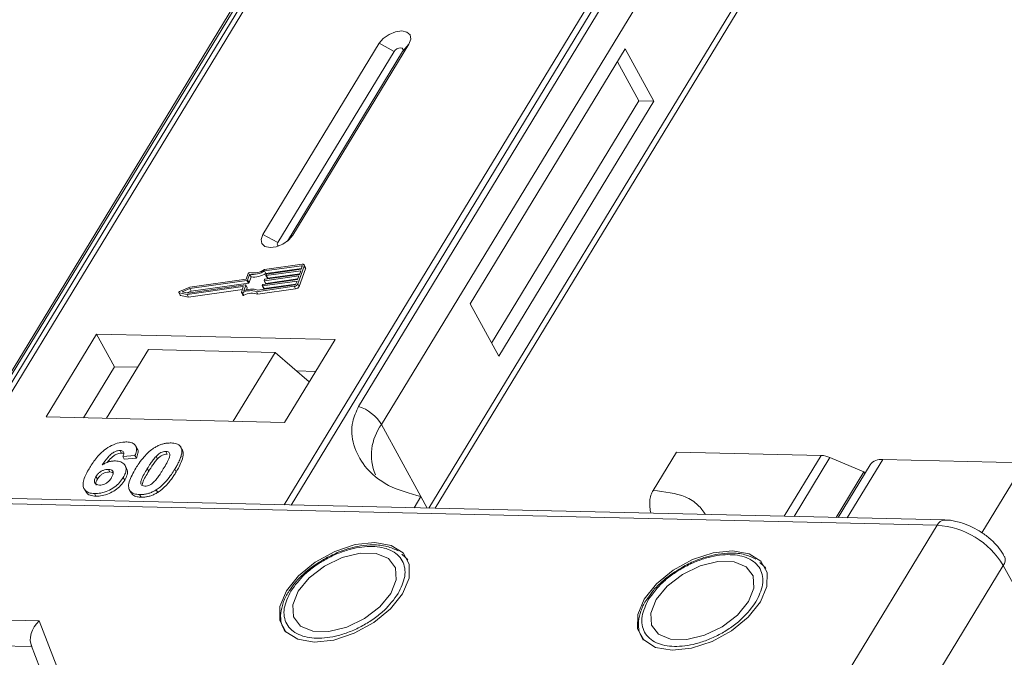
# Model space of a CAD drawing. Header units: millimetres. Extents: x -855 to 619, y 109 to 1142.
# Tile 71 of 74: x 415 to 462, y 915 to 945. Entities that reach past the tile are written whole.
import ezdxf

# ---------------------------------------------------------------- set-up
doc = ezdxf.new("R2010")
doc.units = ezdxf.units.MM

msp = doc.modelspace()

# ---------------------------------------------------------------- linework, layer by layer
at = {"color": 7, "linetype": 'Continuous', "lineweight": 15}
for p, q in [((433.084, 958.078), (411.295, 922.268)), ((411.564, 922.262), (433.37, 958.099)), ((449.587, 957.727), (427.78, 921.89)), ((428.113, 921.882), (449.903, 957.692)), ((413.961, 927.033), (429.273, 952.198)), ((429.059, 952.012), (413.746, 926.846)), ((446.678, 951.799), (431.365, 926.633)), ((432.472, 925.756), (447.785, 950.922)), ((450.027, 946.824), (434.757, 921.73)), ((435.055, 921.723), (450.061, 946.383)), ((432.356, 944.119), (426.754, 934.912)), ((428.191, 934.879), (433.793, 944.086)), ((432.356, 944.119), (433.077, 943.729)), ((433.793, 944.086), (433.486, 943.719)), ((433.077, 943.729), (427.475, 934.522)), ((427.934, 934.595), (433.486, 943.719)), ((444.209, 943.847), (436.739, 931.571)), ((445.588, 941.325), (444.209, 943.847)), ((444.87, 941.342), (443.835, 943.233)), ((437.774, 929.679), (444.87, 941.342)), ((438.118, 929.049), (445.588, 941.325)), ((445.588, 941.325), (444.87, 941.342)), ((427.475, 934.522), (426.754, 934.912)), ((428.191, 934.879), (428.002, 934.653)), ((428.647, 933.478), (426.831, 933.221)), ((428.622, 933.408), (426.834, 933.154)), ((426.903, 933.028), (426.834, 933.154)), ((426.903, 933.028), (428.616, 933.271)), ((428.578, 933.166), (426.918, 932.93)), ((426.943, 933.001), (428.604, 933.237)), ((428.441, 932.54), (428.746, 933.392)), ((428.509, 932.414), (428.815, 933.265)), ((428.515, 932.988), (428.578, 933.166)), ((428.604, 933.237), (428.655, 933.379)), ((428.648, 933.36), (428.622, 933.408)), ((428.814, 933.32), (428.745, 933.446)), ((428.746, 933.392), (428.815, 933.265)), ((425.989, 932.697), (423.23, 932.305)), ((425.946, 932.758), (423.237, 932.374)), ((426.045, 933.033), (425.946, 932.758)), ((426.058, 932.571), (425.989, 932.697)), ((426.117, 932.992), (426.019, 932.718)), ((426.088, 932.592), (426.019, 932.718)), ((426.088, 932.592), (426.186, 932.866)), ((426.186, 932.866), (426.117, 932.992)), ((428.4, 932.669), (426.74, 932.434)), ((426.765, 932.504), (428.425, 932.74)), ((426.812, 932.696), (426.825, 932.732)), ((426.812, 932.687), (426.881, 932.561)), ((428.489, 932.918), (426.829, 932.682)), ((426.898, 932.556), (426.829, 932.682)), ((426.854, 932.753), (428.515, 932.988)), ((426.898, 932.556), (428.438, 932.774)), ((426.901, 932.945), (426.914, 932.98)), ((426.902, 932.935), (426.971, 932.809)), ((426.987, 932.804), (426.918, 932.93)), ((426.987, 932.804), (428.527, 933.023)), ((428.349, 932.527), (428.4, 932.669)), ((428.425, 932.74), (428.489, 932.918)), ((423.237, 932.374), (422.745, 932.167)), ((423.23, 932.305), (422.868, 932.153)), ((423.109, 932.019), (425.796, 932.4)), ((423.113, 932.101), (423.299, 932.179)), ((423.153, 932.093), (425.913, 932.484)), ((423.178, 931.893), (425.767, 932.261)), ((423.299, 932.179), (423.23, 932.305)), ((423.299, 932.179), (426.058, 932.571)), ((425.812, 932.386), (425.72, 932.129)), ((425.809, 932.376), (425.796, 932.4)), ((425.929, 932.47), (425.831, 932.196)), ((425.998, 932.353), (425.929, 932.479)), ((425.998, 932.344), (425.929, 932.47)), ((425.961, 932.239), (425.998, 932.344)), ((426.448, 932.157), (428.265, 932.415)), ((426.502, 932.232), (428.29, 932.485)), ((426.517, 932.031), (428.334, 932.288)), ((426.723, 932.448), (426.736, 932.483)), ((426.723, 932.439), (426.792, 932.313)), ((426.809, 932.307), (426.74, 932.434)), ((426.809, 932.307), (428.348, 932.526)), ((428.265, 932.415), (428.334, 932.288)), ((428.509, 932.414), (428.441, 932.54)), ((422.706, 932.112), (422.775, 931.986)), ((422.721, 932.101), (423.109, 932.019)), ((422.79, 931.975), (422.721, 932.101)), ((422.79, 931.975), (423.178, 931.893)), ((422.868, 932.153), (423.153, 932.093)), ((423.178, 931.893), (423.109, 932.019)), ((425.721, 932.111), (425.79, 931.985)), ((425.843, 931.981), (425.774, 932.107)), ((426.517, 932.031), (426.448, 932.157)), ((436.739, 931.571), (438.118, 929.049)), ((418.738, 930.117), (416.31, 926.127)), ((430.231, 929.853), (418.738, 930.117)), ((418.738, 930.117), (419.6, 928.541)), ((427.803, 925.863), (430.231, 929.853)), ((419.22, 926.06), (421.236, 929.375)), ((427.342, 929.235), (421.236, 929.375)), ((427.342, 929.235), (425.325, 925.92)), ((428.986, 927.808), (427.342, 929.235)), ((419.6, 928.541), (418.107, 926.086)), ((420.713, 928.515), (419.6, 928.541)), ((429.297, 928.318), (428.374, 928.34)), ((416.31, 926.127), (427.803, 925.863)), ((432.472, 925.756), (434.369, 922.29)), ((420.697, 924.598), (420.628, 924.724)), ((422.759, 924.721), (422.753, 924.732)), ((422.831, 924.601), (422.9, 924.475)), ((419.875, 924.51), (419.944, 924.384)), ((420.593, 924.259), (420.009, 924.22)), ((420.009, 924.22), (420.078, 924.094)), ((420.078, 924.094), (420.662, 924.133)), ((420.593, 924.259), (420.662, 924.133)), ((421.676, 924.1), (421.607, 924.226)), ((422.079, 924.46), (422.148, 924.334)), ((445.555, 922.588), (446.675, 924.429)), ((446.675, 924.429), (453.659, 924.269)), ((453.659, 924.269), (451.875, 921.337)), ((454.078, 924.171), (452.347, 921.326)), ((454.078, 924.171), (455.709, 923.475)), ((420.188, 923.652), (420.119, 923.778)), ((421.184, 923.633), (421.253, 923.507)), ((456.01, 923.817), (454.465, 921.278)), ((456.621, 924.076), (454.911, 921.267)), ((456.621, 924.076), (463.445, 923.92)), ((463.445, 923.92), (461.392, 920.546)), ((418.711, 923.253), (418.78, 923.127)), ((419.31, 923.598), (419.379, 923.472)), ((420.031, 923.212), (420.1, 923.086)), ((422.51, 923.603), (422.579, 923.477)), ((454.373, 921.28), (455.709, 923.475)), ((455.753, 923.394), (455.709, 923.475)), ((393.874, 922.41), (459.24, 920.91)), ((459.605, 921.16), (394.239, 922.659)), ((418.146, 922.662), (418.215, 922.536)), ((418.64, 922.432), (418.709, 922.306)), ((420.334, 922.596), (420.402, 922.47)), ((420.815, 922.382), (420.884, 922.256)), ((421.621, 922.616), (421.69, 922.49)), ((434.369, 922.29), (434.038, 921.746)), ((434.369, 922.29), (434.674, 921.732)), ((459.24, 920.91), (454.571, 913.238)), ((433.647, 919.336), (433.451, 919.511)), ((433.677, 919.317), (433.745, 919.226)), ((450.886, 918.941), (450.69, 919.115)), ((450.916, 918.921), (450.985, 918.83)), ((457.761, 911.297), (462.429, 918.97)), ((462.429, 918.97), (483.467, 880.516)), ((428.151, 917.922), (428.044, 917.77)), ((445.39, 917.526), (445.283, 917.374)), ((415.983, 916.301), (405.283, 916.547)), ((416.831, 914.104), (415.983, 916.301)), ((404.451, 915.321), (415.619, 915.065)), ((415.591, 915.136), (416.355, 913.157))]:
    msp.add_line(p, q, dxfattribs=at)
at = {"color": 7, "linetype": 'Continuous', "lineweight": 15, "flags": 128}
for points in [[(433.793, 944.086), (433.881, 944.322), (433.847, 944.525), (433.695, 944.663), (433.448, 944.716), (433.145, 944.676), (432.831, 944.548), (432.554, 944.352), (432.356, 944.119)], [(433.486, 943.719), (433.512, 943.787), (433.502, 943.844), (433.458, 943.884), (433.388, 943.899), (433.302, 943.887), (433.212, 943.851), (433.133, 943.795), (433.077, 943.729)], [(426.754, 934.912), (426.666, 934.676), (426.7, 934.473), (426.853, 934.335), (427.099, 934.282), (427.402, 934.322), (427.716, 934.45), (427.993, 934.645), (428.191, 934.879)], [(427.475, 934.522), (427.45, 934.455), (427.459, 934.397), (427.503, 934.357), (427.507, 934.355)], [(428.655, 933.379), (428.656, 933.385), (428.656, 933.392), (428.654, 933.397), (428.65, 933.402), (428.645, 933.405), (428.638, 933.407), (428.63, 933.408), (428.622, 933.408)], [(428.647, 933.478), (428.673, 933.48), (428.697, 933.478), (428.717, 933.471), (428.733, 933.461), (428.744, 933.447), (428.75, 933.431), (428.751, 933.412), (428.746, 933.392)], [(426.829, 932.682), (426.824, 932.681), (426.82, 932.682), (426.817, 932.683), (426.814, 932.685), (426.813, 932.687), (426.812, 932.69), (426.811, 932.693), (426.812, 932.696)], [(426.918, 932.93), (426.914, 932.93), (426.91, 932.93), (426.906, 932.931), (426.904, 932.933), (426.902, 932.935), (426.901, 932.938), (426.901, 932.941), (426.901, 932.945)], [(422.721, 932.101), (422.712, 932.105), (422.706, 932.111), (422.704, 932.12), (422.705, 932.13), (422.711, 932.14), (422.72, 932.151), (422.732, 932.16), (422.745, 932.167)], [(425.796, 932.4), (425.8, 932.401), (425.804, 932.4), (425.807, 932.399), (425.81, 932.398), (425.812, 932.395), (425.813, 932.393), (425.813, 932.389), (425.812, 932.386)], [(425.913, 932.484), (425.917, 932.485), (425.921, 932.484), (425.924, 932.483), (425.927, 932.482), (425.929, 932.479), (425.93, 932.476), (425.93, 932.473), (425.929, 932.47)], [(426.74, 932.434), (426.735, 932.433), (426.731, 932.434), (426.728, 932.435), (426.725, 932.436), (426.723, 932.439), (426.722, 932.441), (426.722, 932.445), (426.723, 932.448)], [(425.774, 932.107), (425.762, 932.102), (425.75, 932.1), (425.74, 932.1), (425.731, 932.102), (425.724, 932.107), (425.72, 932.113), (425.718, 932.121), (425.72, 932.129)], [(425.79, 931.985), (425.793, 931.981), (425.8, 931.976), (425.809, 931.974), (425.819, 931.974), (425.831, 931.976), (425.843, 931.981)], [(429.23, 915.282), (430.167, 915.379), (431.155, 915.701), (432.097, 916.217), (432.901, 916.875), (433.488, 917.611), (433.801, 918.354), (433.81, 919.031), (433.512, 919.574), (432.938, 919.932), (432.144, 920.069), (431.207, 919.972), (430.219, 919.65), (429.277, 919.135), (428.473, 918.476), (427.886, 917.74), (427.573, 916.997), (427.564, 916.321), (427.862, 915.777), (428.436, 915.419), (429.23, 915.282)], [(428.46, 917.727), (428.199, 917.073), (428.237, 916.492), (428.571, 916.053), (429.16, 915.811), (429.933, 915.793), (430.798, 916.002), (431.649, 916.413), (432.383, 916.977), (432.914, 917.624), (433.175, 918.278), (433.137, 918.86), (432.803, 919.298), (432.214, 919.541), (431.441, 919.558), (430.576, 919.349), (429.725, 918.938), (428.991, 918.374), (428.46, 917.727)], [(446.47, 914.886), (447.407, 914.984), (448.395, 915.306), (449.337, 915.821), (450.141, 916.479), (450.728, 917.216), (451.041, 917.959), (451.049, 918.635), (450.751, 919.179), (450.177, 919.537), (449.383, 919.674), (448.446, 919.577), (447.458, 919.254), (446.516, 918.739), (445.712, 918.081), (445.125, 917.344), (444.812, 916.601), (444.804, 915.925), (445.101, 915.381), (445.675, 915.023), (446.47, 914.886)], [(445.7, 917.331), (445.438, 916.677), (445.476, 916.096), (445.81, 915.658), (446.4, 915.415), (447.173, 915.397), (448.037, 915.607), (448.888, 916.018), (449.623, 916.581), (450.153, 917.229), (450.415, 917.883), (450.376, 918.464), (450.042, 918.902), (449.453, 919.145), (448.68, 919.163), (447.816, 918.953), (446.965, 918.542), (446.23, 917.979), (445.7, 917.331)]]:
    msp.add_lwpolyline(points, dxfattribs=at)
at = {"color": 7, "linetype": 'Continuous', "lineweight": 15}
for centre, radius, start, end in [((426.231, 934.16), 1.173, 264.4424, 300.9301), ((426.288, 934.058), 0.998, 260.3986, 302.9491), ((428.754, 933.291), 0.0661, 336.9348, 26.0002), ((425.984, 932.735), 0.0381, 277.4207, 333.8527), ((426.111, 933.001), 0.0736, 81.7629, 154.647), ((426.3, 934.034), 1.173, 264.4424, 300.9301), ((426.859, 932.715), 0.0381, 97.4207, 153.8527), ((426.948, 932.963), 0.0381, 97.4207, 153.8527), ((426.983, 932.818), 0.0149, 216.6597, 287.1115), ((426.166, 931.388), 0.819, 69.8549, 118.6145), ((426.211, 931.372), 0.907, 71.2927, 114.8085), ((425.988, 932.348), 0.011, 336.9348, 26.0002), ((426.053, 932.609), 0.0381, 277.4207, 333.8527), ((426.77, 932.467), 0.0381, 97.4207, 153.8527), ((426.804, 932.322), 0.0149, 216.6597, 287.1115), ((426.893, 932.57), 0.0149, 216.6597, 287.1115), ((428.235, 932.641), 0.229, 277.4207, 333.8527), ((428.281, 932.561), 0.0762, 277.4207, 333.8527), ((428.304, 932.515), 0.229, 277.4207, 333.8527), ((422.793, 931.996), 0.0212, 210.2186, 262.8226), ((426.235, 931.262), 0.819, 69.8549, 118.6145), ((430.722, 924.684), 2.052, 31.4947, 71.765), ((434.418, 924.293), 2.434, 143.0587, 202.974), ((453.609, 923.116), 1.154, 66.0507, 87.522), ((456.541, 923.417), 0.664, 83.0653, 142.99), ((459.625, 920.738), 0.422, 92.683, 155.9406), ((458.962, 916.863), 4.057, 31.2883, 86.0774), ((462.087, 919.234), 0.432, 322.3041, 24.4947)]:
    msp.add_arc(centre, radius, start, end, dxfattribs=at)
msp.add_ellipse((416.328, 915.671), major_axis=(0.549, 0.781), ratio=0.715737, start_param=1.232087, end_param=2.802883, dxfattribs=at)
for points, knots in [([(431.365, 926.633), (431.253, 926.387), (430.968, 925.757), (431.078, 924.74), (431.635, 923.665), (432.726, 922.746), (433.823, 922.441), (434.369, 922.29)], [0, 0, 0, 0, 0.125713, 0.321276, 0.524466, 0.763484, 1, 1, 1, 1]), ([(418.411, 923.681), (418.463, 923.762), (418.619, 924.009), (418.892, 924.348), (419.282, 924.656), (419.644, 924.836), (419.961, 924.914), (420.132, 924.917), (420.195, 924.918)], [0, 0, 0, 0, 0.142337, 0.429127, 0.589943, 0.751205, 0.909895, 1, 1, 1, 1]), ([(420.195, 924.918), (420.288, 924.909), (420.458, 924.893), (420.614, 924.775), (420.683, 924.601), (420.656, 924.417), (420.607, 924.294), (420.593, 924.259)], [0, 0, 0, 0, 0.2426908, 0.4390024, 0.635006, 0.8950587, 1, 1, 1, 1]), ([(420.634, 923.651), (420.686, 923.733), (420.803, 923.919), (421.052, 924.241), (421.31, 924.497), (421.5, 924.621), (421.521, 924.635)], [0, 0, 0, 0, 0.237381, 0.538918, 0.949082, 1, 1, 1, 1]), ([(420.662, 924.133), (420.689, 924.213), (420.744, 924.373), (420.751, 924.54), (420.697, 924.593), (420.694, 924.596)], [0, 0, 0, 0, 0.481785, 0.969308, 1, 1, 1, 1]), ([(421.521, 924.635), (421.572, 924.665), (421.674, 924.726), (421.839, 924.794), (422.005, 924.842), (422.141, 924.862), (422.248, 924.869), (422.301, 924.869), (422.328, 924.869)], [0, 0, 0, 0, 0.193776, 0.3936, 0.587864, 0.788908, 0.894169, 1, 1, 1, 1]), ([(422.328, 924.869), (422.375, 924.866), (422.47, 924.861), (422.596, 924.831), (422.704, 924.78), (422.771, 924.717), (422.811, 924.655), (422.825, 924.619), (422.831, 924.601)], [0, 0, 0, 0, 0.192627, 0.388684, 0.582013, 0.783201, 0.891038, 1, 1, 1, 1]), ([(422.831, 924.601), (422.839, 924.568), (422.856, 924.499), (422.845, 924.355), (422.799, 924.172), (422.711, 923.968), (422.613, 923.778), (422.544, 923.661), (422.51, 923.603)], [0, 0, 0, 0, 0.118432, 0.239329, 0.449434, 0.664178, 0.83182, 1, 1, 1, 1]), ([(422.9, 924.475), (422.888, 924.508), (422.87, 924.556), (422.831, 924.591), (422.818, 924.603)], [0, 0, 0, 0, 0.667997, 1, 1, 1, 1]), ([(419.875, 924.51), (419.834, 924.508), (419.752, 924.503), (419.605, 924.444), (419.439, 924.341), (419.226, 924.12), (419.097, 923.936), (419.008, 923.811)], [0, 0, 0, 0, 0.112049, 0.22438, 0.370115, 0.570276, 1, 1, 1, 1]), ([(419.254, 923.929), (419.254, 923.929), (419.31, 924.006), (419.414, 924.125), (419.591, 924.272), (419.742, 924.35), (419.864, 924.382), (419.921, 924.384), (419.944, 924.384)], [0, 0, 0, 0, 0.000071, 0.368569, 0.571075, 0.774891, 0.911654, 1, 1, 1, 1]), ([(420.009, 924.22), (420.029, 924.268), (420.061, 924.343), (420.05, 924.433), (420.004, 924.484), (419.939, 924.506), (419.892, 924.509), (419.875, 924.51)], [0, 0, 0, 0, 0.33384, 0.524547, 0.716372, 0.891824, 1, 1, 1, 1]), ([(419.944, 924.384), (419.983, 924.383), (420.026, 924.381), (420.051, 924.362), (420.053, 924.36)], [0, 0, 0, 0, 0.900108, 1, 1, 1, 1]), ([(421.184, 923.633), (421.209, 923.674), (421.259, 923.756), (421.331, 923.867), (421.399, 923.966), (421.462, 924.053), (421.529, 924.141), (421.581, 924.198), (421.607, 924.226)], [0, 0, 0, 0, 0.20527, 0.410616, 0.557148, 0.703844, 0.851475, 1, 1, 1, 1]), ([(421.253, 923.507), (421.278, 923.548), (421.328, 923.63), (421.4, 923.741), (421.468, 923.84), (421.531, 923.927), (421.598, 924.015), (421.65, 924.072), (421.676, 924.1)], [0, 0, 0, 0, 0.20527, 0.4106157, 0.5571475, 0.7038444, 0.8514751, 1, 1, 1, 1]), ([(421.607, 924.226), (421.65, 924.268), (421.719, 924.336), (421.844, 924.412), (421.957, 924.45), (422.034, 924.459), (422.074, 924.46), (422.079, 924.46)], [0, 0, 0, 0, 0.334804, 0.542561, 0.750382, 0.970721, 1, 1, 1, 1]), ([(421.676, 924.1), (421.719, 924.142), (421.788, 924.21), (421.913, 924.286), (422.026, 924.324), (422.103, 924.333), (422.143, 924.333), (422.148, 924.334)], [0, 0, 0, 0, 0.334804, 0.542561, 0.750382, 0.970721, 1, 1, 1, 1]), ([(422.079, 924.46), (422.118, 924.455), (422.187, 924.447), (422.251, 924.399), (422.278, 924.311), (422.248, 924.143), (422.126, 923.899), (422.014, 923.711), (421.957, 923.616)], [0, 0, 0, 0, 0.1056461, 0.1862213, 0.267042, 0.4315406, 0.7127076, 1, 1, 1, 1]), ([(422.579, 923.477), (422.627, 923.559), (422.735, 923.742), (422.871, 924.043), (422.939, 924.305), (422.908, 924.44), (422.9, 924.475)], [0, 0, 0, 0, 0.236775, 0.527928, 0.878334, 1, 1, 1, 1]), ([(418.64, 922.432), (418.547, 922.441), (418.36, 922.458), (418.176, 922.588), (418.081, 922.78), (418.108, 923.113), (418.26, 923.427), (418.39, 923.645), (418.411, 923.681)], [0, 0, 0, 0, 0.148269, 0.297647, 0.442421, 0.607851, 0.935658, 1, 1, 1, 1]), ([(419.008, 923.811), (419.06, 923.84), (419.164, 923.899), (419.303, 923.952), (419.413, 923.981), (419.494, 923.996), (419.575, 924.004), (419.626, 924.004), (419.652, 924.005)], [0, 0, 0, 0, 0.243654, 0.49576, 0.617892, 0.741503, 0.870025, 1, 1, 1, 1]), ([(419.652, 924.005), (419.745, 923.995), (419.932, 923.975), (420.101, 923.837), (420.18, 923.648), (420.149, 923.429), (420.067, 923.279), (420.031, 923.212)], [0, 0, 0, 0, 0.210216, 0.421975, 0.620016, 0.831037, 1, 1, 1, 1]), ([(420.1, 923.086), (420.143, 923.168), (420.23, 923.334), (420.249, 923.532), (420.194, 923.618), (420.176, 923.646)], [0, 0, 0, 0, 0.401791, 0.807526, 1, 1, 1, 1]), ([(420.815, 922.382), (420.721, 922.391), (420.534, 922.408), (420.353, 922.535), (420.264, 922.733), (420.324, 923.111), (420.508, 923.431), (420.634, 923.651)], [0, 0, 0, 0, 0.147528, 0.296569, 0.43214, 0.608737, 1, 1, 1, 1]), ([(421.064, 922.791), (421.018, 922.797), (420.943, 922.807), (420.883, 922.862), (420.866, 922.957), (420.9, 923.125), (421.025, 923.365), (421.13, 923.543), (421.184, 923.633)], [0, 0, 0, 0, 0.125351, 0.202197, 0.279182, 0.459742, 0.727968, 1, 1, 1, 1]), ([(418.878, 922.842), (418.832, 922.847), (418.739, 922.858), (418.657, 922.933), (418.625, 923.031), (418.651, 923.144), (418.692, 923.218), (418.711, 923.253)], [0, 0, 0, 0, 0.207905, 0.419981, 0.630626, 0.821735, 1, 1, 1, 1]), ([(420.031, 923.212), (419.975, 923.13), (419.863, 922.964), (419.602, 922.733), (419.285, 922.554), (418.945, 922.443), (418.742, 922.436), (418.64, 922.432)], [0, 0, 0, 0, 0.197831, 0.3973, 0.59891, 0.798741, 1, 1, 1, 1]), ([(418.711, 923.253), (418.746, 923.304), (418.802, 923.387), (418.931, 923.49), (419.059, 923.554), (419.192, 923.594), (419.272, 923.596), (419.31, 923.598)], [0, 0, 0, 0, 0.2767209, 0.4568705, 0.6370074, 0.8240683, 1, 1, 1, 1]), ([(418.78, 923.127), (418.815, 923.178), (418.871, 923.261), (419, 923.364), (419.128, 923.428), (419.261, 923.468), (419.341, 923.47), (419.379, 923.472)], [0, 0, 0, 0, 0.276721, 0.45687, 0.637007, 0.824068, 1, 1, 1, 1]), ([(419.464, 923.201), (419.429, 923.148), (419.373, 923.064), (419.253, 922.955), (419.133, 922.89), (419.002, 922.847), (418.922, 922.843), (418.878, 922.842)], [0, 0, 0, 0, 0.2886974, 0.4635526, 0.6399417, 0.8018084, 1, 1, 1, 1]), ([(419.31, 923.598), (419.357, 923.593), (419.443, 923.585), (419.523, 923.525), (419.558, 923.44), (419.534, 923.325), (419.488, 923.244), (419.464, 923.201)], [0, 0, 0, 0, 0.213757, 0.394944, 0.576585, 0.777311, 1, 1, 1, 1]), ([(419.379, 923.472), (419.428, 923.469), (419.496, 923.465), (419.534, 923.432), (419.545, 923.423)], [0, 0, 0, 0, 0.715718, 1, 1, 1, 1]), ([(420.955, 922.875), (420.959, 922.907), (420.973, 923.022), (421.097, 923.239), (421.201, 923.418), (421.253, 923.507)], [0, 0, 0, 0, 0.159501, 0.57679, 1, 1, 1, 1]), ([(421.957, 923.616), (421.932, 923.575), (421.882, 923.493), (421.81, 923.382), (421.742, 923.283), (421.679, 923.197), (421.613, 923.11), (421.561, 923.053), (421.535, 923.025)], [0, 0, 0, 0, 0.205942, 0.411959, 0.558149, 0.704502, 0.851801, 1, 1, 1, 1]), ([(422.51, 923.603), (422.458, 923.521), (422.341, 923.335), (422.096, 923.017), (421.84, 922.76), (421.649, 922.635), (421.621, 922.616)], [0, 0, 0, 0, 0.236629, 0.537361, 0.932986, 1, 1, 1, 1]), ([(421.69, 922.49), (421.739, 922.523), (421.837, 922.589), (422.001, 922.729), (422.176, 922.911), (422.338, 923.114), (422.471, 923.304), (422.543, 923.419), (422.579, 923.477)], [0, 0, 0, 0, 0.11827, 0.23888, 0.450732, 0.667209, 0.83334, 1, 1, 1, 1]), ([(418.726, 922.838), (418.716, 922.861), (418.693, 922.914), (418.721, 923.019), (418.761, 923.092), (418.78, 923.127)], [0, 0, 0, 0, 0.296139, 0.660307, 1, 1, 1, 1]), ([(418.709, 922.306), (418.809, 922.309), (419.011, 922.316), (419.341, 922.423), (419.652, 922.595), (419.921, 922.824), (420.039, 922.997), (420.1, 923.086)], [0, 0, 0, 0, 0.198208, 0.398397, 0.584963, 0.787074, 1, 1, 1, 1]), ([(421.535, 923.025), (421.493, 922.983), (421.424, 922.915), (421.3, 922.84), (421.188, 922.801), (421.11, 922.792), (421.07, 922.791), (421.064, 922.791)], [0, 0, 0, 0, 0.333678, 0.540413, 0.747264, 0.961209, 1, 1, 1, 1]), ([(418.225, 922.542), (418.254, 922.495), (418.321, 922.385), (418.512, 922.318), (418.661, 922.309), (418.709, 922.306)], [0, 0, 0, 0, 0.338595, 0.784132, 1, 1, 1, 1]), ([(420.415, 922.477), (420.436, 922.439), (420.489, 922.341), (420.667, 922.272), (420.822, 922.261), (420.884, 922.256)], [0, 0, 0, 0, 0.275409, 0.710365, 1, 1, 1, 1]), ([(421.621, 922.616), (421.571, 922.586), (421.468, 922.525), (421.303, 922.457), (421.137, 922.409), (421.001, 922.389), (420.894, 922.382), (420.841, 922.382), (420.815, 922.382)], [0, 0, 0, 0, 0.193769, 0.393564, 0.587886, 0.789131, 0.894283, 1, 1, 1, 1]), ([(420.884, 922.256), (420.932, 922.256), (421.031, 922.257), (421.189, 922.28), (421.355, 922.325), (421.495, 922.382), (421.607, 922.44), (421.663, 922.474), (421.69, 922.49)], [0, 0, 0, 0, 0.193594, 0.390501, 0.584817, 0.78683, 0.892868, 1, 1, 1, 1]), ([(445.555, 922.588), (445.516, 922.512), (445.44, 922.36), (445.387, 922.067), (445.392, 921.771), (445.427, 921.57), (445.463, 921.488), (445.465, 921.484)], [0, 0, 0, 0, 0.246585, 0.493169, 0.739754, 0.986338, 1, 1, 1, 1]), ([(448.08, 921.424), (447.969, 921.582), (447.728, 921.923), (446.957, 922.415), (446.107, 922.52), (445.555, 922.588)], [0, 0, 0, 0, 0.232888, 0.501331, 1, 1, 1, 1]), ([(461.26, 920.639), (460.996, 920.779), (460.631, 920.973), (460.075, 921.112), (459.784, 921.172), (459.611, 921.158), (459.605, 921.158)], [0, 0, 0, 0, 0.488444, 0.677599, 0.988653, 1, 1, 1, 1]), ([(462.469, 919.406), (462.434, 919.476), (462.336, 919.673), (462.076, 919.983), (461.714, 920.338), (461.411, 920.538), (461.26, 920.639)], [0, 0, 0, 0, 0.143955, 0.402623, 0.700319, 1, 1, 1, 1]), ([(428.101, 917.735), (428.305, 918.012), (428.62, 918.44), (429.255, 918.947), (429.803, 919.291), (430.389, 919.569), (431.154, 919.821), (432.064, 919.939), (432.808, 919.783), (433.249, 919.503), (433.486, 919.207), (433.606, 918.848), (433.615, 918.325), (433.407, 917.895), (433.273, 917.616)], [0, 0, 0, 0, 0.119721, 0.184837, 0.25, 0.315115, 0.380279, 0.5, 0.619721, 0.684837, 0.75, 0.815115, 0.880279, 1, 1, 1, 1]), ([(433.271, 919.671), (433.099, 919.752), (432.743, 919.921), (432.108, 919.98), (431.502, 919.93), (430.952, 919.809), (430.385, 919.623), (429.997, 919.428), (429.786, 919.323)], [0, 0, 0, 0, 0.19129, 0.397064, 0.559818, 0.686756, 0.830295, 1, 1, 1, 1]), ([(445.341, 917.339), (445.544, 917.616), (445.859, 918.044), (446.494, 918.552), (447.042, 918.895), (447.628, 919.173), (448.393, 919.426), (449.304, 919.543), (450.048, 919.388), (450.488, 919.108), (450.725, 918.811), (450.846, 918.452), (450.854, 917.93), (450.647, 917.499), (450.512, 917.221)], [0, 0, 0, 0, 0.119721, 0.184837, 0.25, 0.315115, 0.380279, 0.5, 0.619721, 0.684837, 0.75, 0.815115, 0.880279, 1, 1, 1, 1]), ([(450.511, 919.276), (450.339, 919.357), (449.982, 919.525), (449.348, 919.585), (448.742, 919.534), (448.191, 919.413), (447.624, 919.228), (447.236, 919.033), (447.025, 918.927)], [0, 0, 0, 0, 0.19129, 0.397064, 0.559818, 0.686756, 0.830295, 1, 1, 1, 1]), ([(429.786, 919.323), (429.504, 919.151), (429.111, 918.911), (428.626, 918.486), (428.338, 918.197), (428.193, 917.984), (428.151, 917.922)], [0, 0, 0, 0, 0.431946, 0.604262, 0.884419, 1, 1, 1, 1]), ([(447.025, 918.927), (446.744, 918.756), (446.35, 918.516), (445.866, 918.09), (445.578, 917.802), (445.433, 917.588), (445.39, 917.526)], [0, 0, 0, 0, 0.431946, 0.604262, 0.884419, 1, 1, 1, 1]), ([(428.044, 917.77), (428.016, 917.732), (427.873, 917.535), (427.713, 917.163), (427.595, 916.663), (427.613, 916.172), (427.765, 915.9), (427.839, 915.769)], [0, 0, 0, 0, 0.055607, 0.284691, 0.52115, 0.769695, 1, 1, 1, 1]), ([(433.273, 917.616), (433.069, 917.339), (432.754, 916.911), (432.119, 916.404), (431.571, 916.06), (430.985, 915.782), (430.22, 915.53), (429.31, 915.412), (428.566, 915.568), (428.125, 915.848), (427.888, 916.145), (427.768, 916.503), (427.759, 917.026), (427.967, 917.456), (428.101, 917.735)], [0, 0, 0, 0, 0.119721, 0.184837, 0.25, 0.315115, 0.380279, 0.5, 0.619721, 0.684837, 0.75, 0.815115, 0.880279, 1, 1, 1, 1]), ([(445.283, 917.374), (445.255, 917.336), (445.112, 917.14), (444.953, 916.767), (444.834, 916.267), (444.852, 915.776), (445.005, 915.505), (445.078, 915.374)], [0, 0, 0, 0, 0.055607, 0.284691, 0.52115, 0.769695, 1, 1, 1, 1]), ([(450.512, 917.221), (450.309, 916.944), (449.994, 916.516), (449.359, 916.008), (448.811, 915.665), (448.224, 915.387), (447.46, 915.134), (446.549, 915.017), (445.805, 915.172), (445.364, 915.452), (445.128, 915.749), (445.007, 916.108), (444.999, 916.63), (445.206, 917.061), (445.341, 917.339)], [0, 0, 0, 0, 0.119721, 0.184837, 0.25, 0.315115, 0.380279, 0.5, 0.619721, 0.684837, 0.75, 0.815115, 0.880279, 1, 1, 1, 1]), ([(390.605, 915.42), (391.569, 915.36), (393.526, 915.239), (396.672, 914.661), (399.705, 913.841), (402.548, 912.838), (405.157, 911.733), (407.747, 910.448), (411.134, 908.508), (414.332, 906.278), (417.224, 903.846), (419.402, 901.772), (421.506, 899.448), (423.418, 896.916), (424.964, 894.402), (426.163, 891.897), (427.008, 889.389), (427.426, 887.104), (427.492, 885.078), (427.289, 883.313), (426.82, 881.654), (425.839, 879.616), (424.346, 877.892), (422.406, 876.54), (420.602, 875.644), (418.4, 874.944), (415.816, 874.497), (413.943, 874.464), (413.021, 874.448)], [0, 0, 0, 0, 0.038862, 0.078912, 0.1200677, 0.1522272, 0.1843815, 0.2172151, 0.2500433, 0.3156185, 0.347778, 0.3799323, 0.4210926, 0.4611415, 0.5, 0.5388632, 0.578912, 0.6200677, 0.6522272, 0.6843815, 0.7172151, 0.7500433, 0.8156185, 0.847778, 0.8799323, 0.9210926, 0.9611404, 1, 1, 1, 1])]:
    msp.add_open_spline(points, degree=3, knots=knots, dxfattribs=at)

doc.saveas('drawing.dxf')
